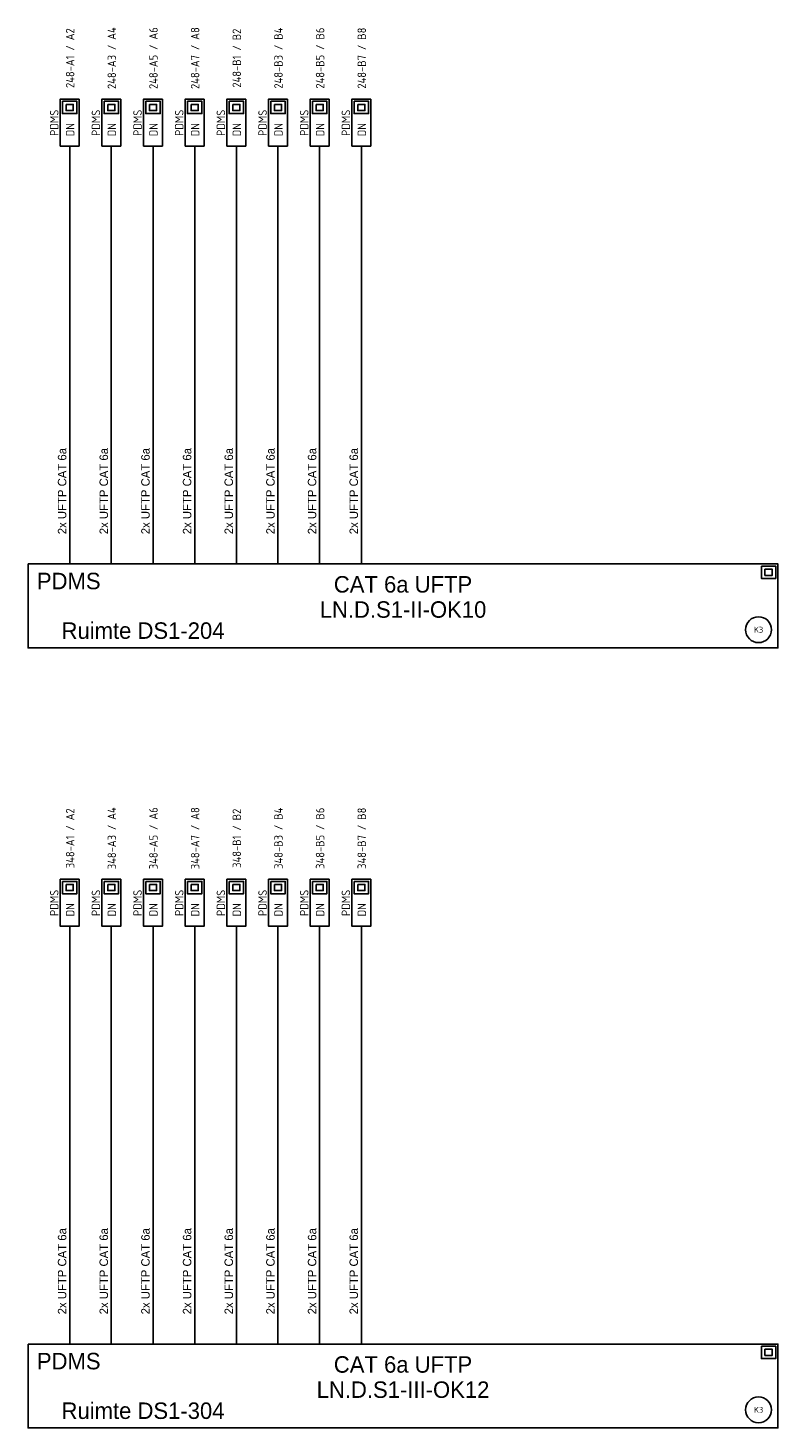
# Model space of a CAD drawing. Header units: millimetres. Extents: x -54 to 1704, y -342 to 469.
# Tile 10 of 17: x 520 to 679, y 166 to 463. Entities that reach past the tile are written whole.
import ezdxf
from ezdxf.enums import TextEntityAlignment as Align

# ---------------------------------------------------------------- set-up
doc = ezdxf.new("R2010")
doc.units = ezdxf.units.MM
for name, color, linetype in [('AT$1A---_TEKST', 2, 'Continuous'), ('E--L6100', 3, 'Continuous'), ('E--L6400', 3, 'Continuous'), ('EB6122--_ATTRIB', 2, 'Continuous'), ('EB6441--_ATTRIB', 2, 'Continuous'), ('EL6122--_AARD-NEN3134', 3, 'Continuous'), ('EL6441--_DN', 7, 'Continuous')]:
    doc.layers.add(name, color=color, linetype=linetype)
doc.styles.add('1_8', font='ISO.shx', dxfattribs={"height": 1.8})
doc.styles.add('2_5', font='iso.shx', dxfattribs={"height": 2.5})
doc.styles.add('GBB_ISOP', font='b-gbp3.shx')
doc.styles.add('NORATT', font='isocp.shx')

# ---------------------------------------------------------------- blocks, each defined once
blk = doc.blocks.new('DATA-LS3')
at = {"layer": 'E--L6400', "color": 2, "linetype": 'Continuous'}
blk.add_line((3.1, 0), (0, 0), dxfattribs=at)
for points in [[(13.1, -2), (3.1, -2), (3.1, 2), (13.1, 2)], [(12.63, 1.53), (12.63, -1.54), (10.01, -1.54), (10.01, 1.53)], [(11.98, 0.76), (11.98, -0.77), (10.67, -0.77), (10.67, 0.76)]]:
    blk.add_lwpolyline(points, close=True, dxfattribs=at)
at = {"style": 'NORATT'}
for tag, flags, p in [('CODE', 9, (8.06, 6.75)), ('M_CODE', 8, (8.06, 3.75))]:
    blk.add_attdef(tag, text='', height=1.8, dxfattribs=dict(at, flags=flags)).set_placement(p, align=Align.MIDDLE_CENTER)
for tag, flags, p in [('PANEEL', 9, (0, 3)), ('GRP', 8, (0, -5)), ('RUIMTE', 9, (0, -7.5))]:
    blk.add_attdef(tag, text='', height=1.8, dxfattribs=dict(at, flags=flags)).set_placement(p, align=Align.MIDDLE_LEFT)
at = {"color": 1, "style": 'NORATT'}
blk.add_attdef('DATACODE', text='', height=1.8, dxfattribs=at).set_placement((8.06, 3.75), align=Align.MIDDLE_CENTER)
blk.add_attdef('DATA-TST', text='', height=1.8, dxfattribs=at).set_placement((4.62, 0), align=Align.MIDDLE_LEFT)
blk = doc.blocks.new('ES3134')
at = {"color": 0}
blk.add_circle((0, 0), 5.5, dxfattribs=at)
at = {"style": '1_8', "flags": 8}
blk.add_attdef('M_CODE', text='', height=1.8, dxfattribs=at).set_placement((0, 0), align=Align.MIDDLE_CENTER)
at = {"color": 0, "style": '2_5', "flags": 8}
blk.add_attdef('CODE', text='', height=2.5, dxfattribs=at).set_placement((0, 0), align=Align.MIDDLE)

msp = doc.modelspace()

# ---------------------------------------------------------------- linework, layer by layer
at = {"color": 3}
for points in [[(519.79, 349.3), (679.04, 349.3), (679.04, 331.46), (519.79, 331.46)], [(519.79, 183.57), (679.04, 183.57), (679.04, 165.73), (519.79, 165.73)]]:
    msp.add_lwpolyline(points, close=True, dxfattribs=at)
at = {"layer": 'E--L6100', "color": 1}
for points in [[(528.64, 434.95), (528.64, 349.3)], [(537.48, 434.95), (537.48, 349.3)], [(546.33, 434.95), (546.33, 349.3)], [(555.18, 434.95), (555.18, 349.3)], [(564.03, 434.95), (564.03, 349.3)], [(572.87, 434.95), (572.87, 349.3)], [(581.72, 434.95), (581.72, 349.3)], [(590.57, 434.95), (590.57, 349.3)], [(528.64, 269.22), (528.64, 183.57)], [(537.48, 269.22), (537.48, 183.57)], [(546.33, 269.22), (546.33, 183.57)], [(555.18, 269.22), (555.18, 183.57)], [(564.03, 269.22), (564.03, 183.57)], [(572.87, 269.22), (572.87, 183.57)], [(581.72, 269.22), (581.72, 183.57)], [(590.57, 269.22), (590.57, 183.57)]]:
    msp.add_lwpolyline(points, dxfattribs=at)
at = {"layer": 'E--L6400', "color": 2, "linetype": 'Continuous'}
for points in [[(675.52, 348.83), (678.58, 348.83), (678.58, 346.21), (675.52, 346.21)], [(676.28, 348.18), (677.81, 348.18), (677.81, 346.87), (676.28, 346.87)], [(675.52, 183.1), (678.58, 183.1), (678.58, 180.48), (675.52, 180.48)], [(676.28, 182.45), (677.81, 182.45), (677.81, 181.14), (676.28, 181.14)]]:
    msp.add_lwpolyline(points, close=True, dxfattribs=at)

# ---------------------------------------------------------------- block references
at = {"layer": 'EL6122--_AARD-NEN3134'}
ref = msp.add_blockref('ES3134', (674.92, 335.32), dxfattribs=dict(at, xscale=0.5, yscale=0.5, zscale=0.5))
ref.add_attrib('CODE', 'K3', dxfattribs={"layer": 'EB6122--_ATTRIB', "color": 2, "height": 1.25, "style": 'NORATT', "flags": 8}).set_placement((674.92, 335.32), align=Align.MIDDLE)
ref = msp.add_blockref('ES3134', (674.92, 169.59), dxfattribs=dict(at, xscale=0.5, yscale=0.5, zscale=0.5))
ref.add_attrib('CODE', 'K3', dxfattribs={"layer": 'EB6122--_ATTRIB', "color": 2, "height": 1.25, "style": 'NORATT', "flags": 8}).set_placement((674.92, 169.59), align=Align.MIDDLE)
at = {"layer": 'EL6441--_DN'}
ref = msp.add_blockref('DATA-LS3', (528.64, 434.95), dxfattribs=dict(at, rotation=90))
ref.add_attrib('DATACODE', '248-A1 / A2', dxfattribs={"layer": 'EB6441--_ATTRIB', "color": 1, "height": 1.8, "rotation": 90, "style": 'NORATT', "oblique": 360}).set_placement((528.73, 456.75), align=Align.MIDDLE_CENTER)
ref.add_attrib('DATA-TST', 'DN', dxfattribs={"layer": 'EB6441--_ATTRIB', "color": 1, "height": 1.8, "rotation": 90, "style": 'NORATT', "oblique": 360}).set_placement((528.73, 441.53), align=Align.MIDDLE_CENTER)
ref.add_attrib('M_CODE', 'PDMS', dxfattribs={"layer": 'EB6441--_ATTRIB', "color": 1, "height": 1.8, "rotation": 90, "style": 'NORATT', "flags": 8}).set_placement((525.36, 443), align=Align.MIDDLE_CENTER)
ref = msp.add_blockref('DATA-LS3', (537.48, 434.95), dxfattribs=dict(at, rotation=90))
ref.add_attrib('DATACODE', '248-A3 / A4', dxfattribs={"layer": 'EB6441--_ATTRIB', "color": 1, "height": 1.8, "rotation": 90, "style": 'NORATT', "oblique": 360}).set_placement((537.58, 456.75), align=Align.MIDDLE_CENTER)
ref.add_attrib('DATA-TST', 'DN', dxfattribs={"layer": 'EB6441--_ATTRIB', "color": 1, "height": 1.8, "rotation": 90, "style": 'NORATT', "oblique": 360}).set_placement((537.58, 441.53), align=Align.MIDDLE_CENTER)
ref.add_attrib('M_CODE', 'PDMS', dxfattribs={"layer": 'EB6441--_ATTRIB', "color": 1, "height": 1.8, "rotation": 90, "style": 'NORATT', "flags": 8}).set_placement((534.21, 443), align=Align.MIDDLE_CENTER)
ref = msp.add_blockref('DATA-LS3', (546.33, 434.95), dxfattribs=dict(at, rotation=90))
ref.add_attrib('DATACODE', '248-A5 / A6', dxfattribs={"layer": 'EB6441--_ATTRIB', "color": 1, "height": 1.8, "rotation": 90, "style": 'NORATT', "oblique": 360}).set_placement((546.42, 456.75), align=Align.MIDDLE_CENTER)
ref.add_attrib('DATA-TST', 'DN', dxfattribs={"layer": 'EB6441--_ATTRIB', "color": 1, "height": 1.8, "rotation": 90, "style": 'NORATT', "oblique": 360}).set_placement((546.42, 441.53), align=Align.MIDDLE_CENTER)
ref.add_attrib('M_CODE', 'PDMS', dxfattribs={"layer": 'EB6441--_ATTRIB', "color": 1, "height": 1.8, "rotation": 90, "style": 'NORATT', "flags": 8}).set_placement((543.05, 443), align=Align.MIDDLE_CENTER)
ref = msp.add_blockref('DATA-LS3', (555.18, 434.95), dxfattribs=dict(at, rotation=90))
ref.add_attrib('DATACODE', '248-A7 / A8', dxfattribs={"layer": 'EB6441--_ATTRIB', "color": 1, "height": 1.8, "rotation": 90, "style": 'NORATT', "oblique": 360}).set_placement((555.27, 456.75), align=Align.MIDDLE_CENTER)
ref.add_attrib('DATA-TST', 'DN', dxfattribs={"layer": 'EB6441--_ATTRIB', "color": 1, "height": 1.8, "rotation": 90, "style": 'NORATT', "oblique": 360}).set_placement((555.27, 441.53), align=Align.MIDDLE_CENTER)
ref.add_attrib('M_CODE', 'PDMS', dxfattribs={"layer": 'EB6441--_ATTRIB', "color": 1, "height": 1.8, "rotation": 90, "style": 'NORATT', "flags": 8}).set_placement((551.9, 443), align=Align.MIDDLE_CENTER)
ref = msp.add_blockref('DATA-LS3', (564.03, 434.95), dxfattribs=dict(at, rotation=90))
ref.add_attrib('DATACODE', '248-B1 / B2', dxfattribs={"layer": 'EB6441--_ATTRIB', "color": 1, "height": 1.8, "rotation": 90, "style": 'NORATT', "oblique": 360}).set_placement((564.12, 456.75), align=Align.MIDDLE_CENTER)
ref.add_attrib('DATA-TST', 'DN', dxfattribs={"layer": 'EB6441--_ATTRIB', "color": 1, "height": 1.8, "rotation": 90, "style": 'NORATT', "oblique": 360}).set_placement((564.12, 441.53), align=Align.MIDDLE_CENTER)
ref.add_attrib('M_CODE', 'PDMS', dxfattribs={"layer": 'EB6441--_ATTRIB', "color": 1, "height": 1.8, "rotation": 90, "style": 'NORATT', "flags": 8}).set_placement((560.75, 443), align=Align.MIDDLE_CENTER)
ref = msp.add_blockref('DATA-LS3', (572.87, 434.95), dxfattribs=dict(at, rotation=90))
ref.add_attrib('DATACODE', '248-B3 / B4', dxfattribs={"layer": 'EB6441--_ATTRIB', "color": 1, "height": 1.8, "rotation": 90, "style": 'NORATT', "oblique": 360}).set_placement((572.97, 456.75), align=Align.MIDDLE_CENTER)
ref.add_attrib('DATA-TST', 'DN', dxfattribs={"layer": 'EB6441--_ATTRIB', "color": 1, "height": 1.8, "rotation": 90, "style": 'NORATT', "oblique": 360}).set_placement((572.97, 441.53), align=Align.MIDDLE_CENTER)
ref.add_attrib('M_CODE', 'PDMS', dxfattribs={"layer": 'EB6441--_ATTRIB', "color": 1, "height": 1.8, "rotation": 90, "style": 'NORATT', "flags": 8}).set_placement((569.6, 443), align=Align.MIDDLE_CENTER)
ref = msp.add_blockref('DATA-LS3', (581.72, 434.95), dxfattribs=dict(at, rotation=90))
ref.add_attrib('DATACODE', '248-B5 / B6', dxfattribs={"layer": 'EB6441--_ATTRIB', "color": 1, "height": 1.8, "rotation": 90, "style": 'NORATT', "oblique": 360}).set_placement((581.81, 456.75), align=Align.MIDDLE_CENTER)
ref.add_attrib('DATA-TST', 'DN', dxfattribs={"layer": 'EB6441--_ATTRIB', "color": 1, "height": 1.8, "rotation": 90, "style": 'NORATT', "oblique": 360}).set_placement((581.81, 441.53), align=Align.MIDDLE_CENTER)
ref.add_attrib('M_CODE', 'PDMS', dxfattribs={"layer": 'EB6441--_ATTRIB', "color": 1, "height": 1.8, "rotation": 90, "style": 'NORATT', "flags": 8}).set_placement((578.44, 443), align=Align.MIDDLE_CENTER)
ref = msp.add_blockref('DATA-LS3', (590.57, 434.95), dxfattribs=dict(at, rotation=90))
ref.add_attrib('DATACODE', '248-B7 / B8', dxfattribs={"layer": 'EB6441--_ATTRIB', "color": 1, "height": 1.8, "rotation": 90, "style": 'NORATT', "oblique": 360}).set_placement((590.66, 456.75), align=Align.MIDDLE_CENTER)
ref.add_attrib('DATA-TST', 'DN', dxfattribs={"layer": 'EB6441--_ATTRIB', "color": 1, "height": 1.8, "rotation": 90, "style": 'NORATT', "oblique": 360}).set_placement((590.66, 441.53), align=Align.MIDDLE_CENTER)
ref.add_attrib('M_CODE', 'PDMS', dxfattribs={"layer": 'EB6441--_ATTRIB', "color": 1, "height": 1.8, "rotation": 90, "style": 'NORATT', "flags": 8}).set_placement((587.29, 443), align=Align.MIDDLE_CENTER)
ref = msp.add_blockref('DATA-LS3', (572.87, 269.22), dxfattribs=dict(at, rotation=90))
ref.add_attrib('DATACODE', '348-B3 / B4', dxfattribs={"layer": 'EB6441--_ATTRIB', "color": 1, "height": 1.8, "rotation": 90, "style": 'NORATT', "oblique": 360}).set_placement((572.97, 291.02), align=Align.MIDDLE_CENTER)
ref.add_attrib('DATA-TST', 'DN', dxfattribs={"layer": 'EB6441--_ATTRIB', "color": 1, "height": 1.8, "rotation": 90, "style": 'NORATT', "oblique": 360}).set_placement((572.97, 275.8), align=Align.MIDDLE_CENTER)
ref.add_attrib('M_CODE', 'PDMS', dxfattribs={"layer": 'EB6441--_ATTRIB', "color": 1, "height": 1.8, "rotation": 90, "style": 'NORATT', "flags": 8}).set_placement((569.6, 277.28), align=Align.MIDDLE_CENTER)
ref = msp.add_blockref('DATA-LS3', (528.64, 269.22), dxfattribs=dict(at, rotation=90))
ref.add_attrib('DATACODE', '348-A1 / A2', dxfattribs={"layer": 'EB6441--_ATTRIB', "color": 1, "height": 1.8, "rotation": 90, "style": 'NORATT', "oblique": 360}).set_placement((528.73, 291.02), align=Align.MIDDLE_CENTER)
ref.add_attrib('DATA-TST', 'DN', dxfattribs={"layer": 'EB6441--_ATTRIB', "color": 1, "height": 1.8, "rotation": 90, "style": 'NORATT', "oblique": 360}).set_placement((528.73, 275.8), align=Align.MIDDLE_CENTER)
ref.add_attrib('M_CODE', 'PDMS', dxfattribs={"layer": 'EB6441--_ATTRIB', "color": 1, "height": 1.8, "rotation": 90, "style": 'NORATT', "flags": 8}).set_placement((525.36, 277.28), align=Align.MIDDLE_CENTER)
ref = msp.add_blockref('DATA-LS3', (537.48, 269.22), dxfattribs=dict(at, rotation=90))
ref.add_attrib('DATACODE', '348-A3 / A4', dxfattribs={"layer": 'EB6441--_ATTRIB', "color": 1, "height": 1.8, "rotation": 90, "style": 'NORATT', "oblique": 360}).set_placement((537.58, 291.02), align=Align.MIDDLE_CENTER)
ref.add_attrib('DATA-TST', 'DN', dxfattribs={"layer": 'EB6441--_ATTRIB', "color": 1, "height": 1.8, "rotation": 90, "style": 'NORATT', "oblique": 360}).set_placement((537.58, 275.8), align=Align.MIDDLE_CENTER)
ref.add_attrib('M_CODE', 'PDMS', dxfattribs={"layer": 'EB6441--_ATTRIB', "color": 1, "height": 1.8, "rotation": 90, "style": 'NORATT', "flags": 8}).set_placement((534.21, 277.28), align=Align.MIDDLE_CENTER)
ref = msp.add_blockref('DATA-LS3', (546.33, 269.22), dxfattribs=dict(at, rotation=90))
ref.add_attrib('DATACODE', '348-A5 / A6', dxfattribs={"layer": 'EB6441--_ATTRIB', "color": 1, "height": 1.8, "rotation": 90, "style": 'NORATT', "oblique": 360}).set_placement((546.42, 291.02), align=Align.MIDDLE_CENTER)
ref.add_attrib('DATA-TST', 'DN', dxfattribs={"layer": 'EB6441--_ATTRIB', "color": 1, "height": 1.8, "rotation": 90, "style": 'NORATT', "oblique": 360}).set_placement((546.42, 275.8), align=Align.MIDDLE_CENTER)
ref.add_attrib('M_CODE', 'PDMS', dxfattribs={"layer": 'EB6441--_ATTRIB', "color": 1, "height": 1.8, "rotation": 90, "style": 'NORATT', "flags": 8}).set_placement((543.05, 277.28), align=Align.MIDDLE_CENTER)
ref = msp.add_blockref('DATA-LS3', (555.18, 269.22), dxfattribs=dict(at, rotation=90))
ref.add_attrib('DATACODE', '348-A7 / A8', dxfattribs={"layer": 'EB6441--_ATTRIB', "color": 1, "height": 1.8, "rotation": 90, "style": 'NORATT', "oblique": 360}).set_placement((555.27, 291.02), align=Align.MIDDLE_CENTER)
ref.add_attrib('DATA-TST', 'DN', dxfattribs={"layer": 'EB6441--_ATTRIB', "color": 1, "height": 1.8, "rotation": 90, "style": 'NORATT', "oblique": 360}).set_placement((555.27, 275.8), align=Align.MIDDLE_CENTER)
ref.add_attrib('M_CODE', 'PDMS', dxfattribs={"layer": 'EB6441--_ATTRIB', "color": 1, "height": 1.8, "rotation": 90, "style": 'NORATT', "flags": 8}).set_placement((551.9, 277.28), align=Align.MIDDLE_CENTER)
ref = msp.add_blockref('DATA-LS3', (564.03, 269.22), dxfattribs=dict(at, rotation=90))
ref.add_attrib('DATACODE', '348-B1 / B2', dxfattribs={"layer": 'EB6441--_ATTRIB', "color": 1, "height": 1.8, "rotation": 90, "style": 'NORATT', "oblique": 360}).set_placement((564.12, 291.02), align=Align.MIDDLE_CENTER)
ref.add_attrib('DATA-TST', 'DN', dxfattribs={"layer": 'EB6441--_ATTRIB', "color": 1, "height": 1.8, "rotation": 90, "style": 'NORATT', "oblique": 360}).set_placement((564.12, 275.8), align=Align.MIDDLE_CENTER)
ref.add_attrib('M_CODE', 'PDMS', dxfattribs={"layer": 'EB6441--_ATTRIB', "color": 1, "height": 1.8, "rotation": 90, "style": 'NORATT', "flags": 8}).set_placement((560.75, 277.28), align=Align.MIDDLE_CENTER)
ref = msp.add_blockref('DATA-LS3', (581.72, 269.22), dxfattribs=dict(at, rotation=90))
ref.add_attrib('DATACODE', '348-B5 / B6', dxfattribs={"layer": 'EB6441--_ATTRIB', "color": 1, "height": 1.8, "rotation": 90, "style": 'NORATT', "oblique": 360}).set_placement((581.81, 291.02), align=Align.MIDDLE_CENTER)
ref.add_attrib('DATA-TST', 'DN', dxfattribs={"layer": 'EB6441--_ATTRIB', "color": 1, "height": 1.8, "rotation": 90, "style": 'NORATT', "oblique": 360}).set_placement((581.81, 275.8), align=Align.MIDDLE_CENTER)
ref.add_attrib('M_CODE', 'PDMS', dxfattribs={"layer": 'EB6441--_ATTRIB', "color": 1, "height": 1.8, "rotation": 90, "style": 'NORATT', "flags": 8}).set_placement((578.44, 277.28), align=Align.MIDDLE_CENTER)
ref = msp.add_blockref('DATA-LS3', (590.57, 269.22), dxfattribs=dict(at, rotation=90))
ref.add_attrib('DATACODE', '348-B7 / B8', dxfattribs={"layer": 'EB6441--_ATTRIB', "color": 1, "height": 1.8, "rotation": 90, "style": 'NORATT', "oblique": 360}).set_placement((590.66, 291.02), align=Align.MIDDLE_CENTER)
ref.add_attrib('DATA-TST', 'DN', dxfattribs={"layer": 'EB6441--_ATTRIB', "color": 1, "height": 1.8, "rotation": 90, "style": 'NORATT', "oblique": 360}).set_placement((590.66, 275.8), align=Align.MIDDLE_CENTER)
ref.add_attrib('M_CODE', 'PDMS', dxfattribs={"layer": 'EB6441--_ATTRIB', "color": 1, "height": 1.8, "rotation": 90, "style": 'NORATT', "flags": 8}).set_placement((587.29, 277.28), align=Align.MIDDLE_CENTER)

# ---------------------------------------------------------------- texts
at = {"layer": 'AT$1A---_TEKST', "style": 'GBB_ISOP'}
for p in [(528.47, 355.6), (537.32, 355.6), (546.17, 355.6), (555.01, 355.6), (563.86, 355.6), (572.71, 355.6), (581.55, 355.6), (590.4, 355.6), (528.47, 189.87), (537.32, 189.87), (546.17, 189.87), (555.01, 189.87), (563.86, 189.87), (572.71, 189.87), (581.55, 189.87), (590.4, 189.87)]:
    msp.add_text('2x UFTP CAT 6a', height=1.8, rotation=90, dxfattribs=at).set_placement(p, align=Align.BOTTOM_LEFT)
at = {"layer": 'AT$1A---_TEKST', "color": 3, "style": 'GBB_ISOP'}
for s, p in [('PDMS', (528.44, 345.67)), ('CAT 6a UFTP', (599.42, 344.96)), ('LN.D.S1-II-OK10', (599.42, 339.61)), ('Ruimte DS1-204', (544.21, 335.2)), ('PDMS', (528.44, 179.94)), ('CAT 6a UFTP', (599.42, 179.23)), ('LN.D.S1-III-OK12', (599.42, 173.88)), ('Ruimte DS1-304', (544.21, 169.47))]:
    msp.add_text(s, height=3.5, dxfattribs=at).set_placement(p, align=Align.MIDDLE)

doc.saveas('drawing.dxf')
